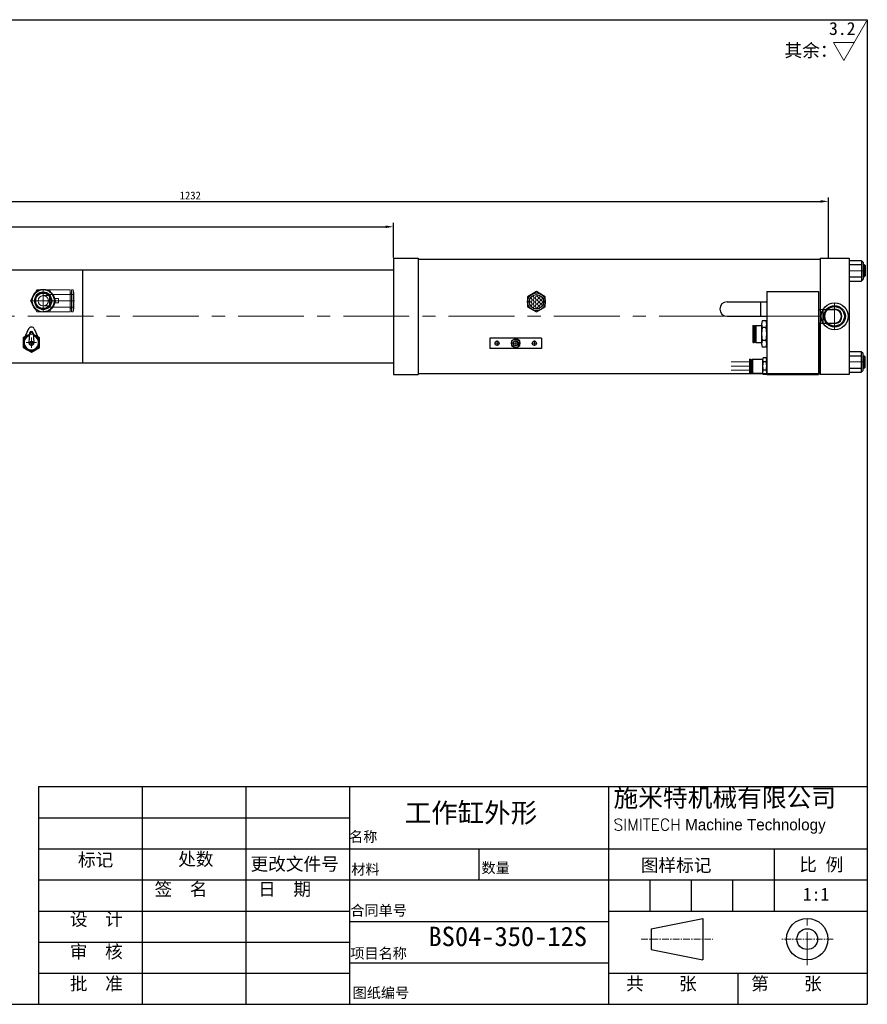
# Model space of a CAD drawing. Header units: millimetres. Extents: x 1736 to 3136, y 5259 to 6209.
# Tile 2 of 2: x 2317 to 3136, y 5259 to 6209. Entities that reach past the tile are written whole.
import ezdxf

# ---------------------------------------------------------------- set-up
doc = ezdxf.new("R2010")
doc.units = ezdxf.units.MM
doc.header["$MEASUREMENT"] = 0
doc.linetypes.add('CENTER', pattern=[50.8, 31.75, -6.35, 6.35, -6.35])
doc.layers.get('Defpoints').update_dxf_attribs({"lineweight": 25})
for name, color, linetype, lineweight in [('图层1', 7, 'Continuous', 25), ('图层2', 3, 'CENTER', 13), ('图层3', 2, 'Continuous', 13), ('图层4', 1, 'Continuous', 30), ('图层7', 4, 'Continuous', 13)]:
    doc.layers.add(name, color=color, linetype=linetype, lineweight=lineweight)
doc.dimstyles.new('ISO-25', dxfattribs={"dimscale": 2, "dimtxt": 2.5, "dimasz": 2.5, "dimexe": 1.25, "dimexo": 0.625, "dimtad": 1, "dimtxsty": 'Standard', "dimcen": 2.5, "dimadec": 0, "dimazin": 0, "dimtfac": 1, "dimtmove": 0, "dimatfit": 3, "dimfxl": 1, "dimarcsym": 0})

# ---------------------------------------------------------------- blocks, each defined once
blk = doc.blocks.new('*D3795')
at = {"layer": 'Defpoints', "color": 0}
for p in [(3098.13, 6033.54), (3098.13, 5977.63), (1866.13, 5967.63)]:
    blk.add_point(p, dxfattribs=at)
at = {"layer": '图层3', "color": 0, "lineweight": -2}
for p, q in [((1866.13, 5969.51), (1866.13, 6037.29)), ((1873.63, 6033.54), (3090.63, 6033.54)), ((3098.13, 5979.51), (3098.13, 6037.29))]:
    blk.add_line(p, q, dxfattribs=at)
at = {"layer": '图层3', "color": 0}
for points in [[(1873.63, 6034.79), (1873.63, 6032.29), (1866.13, 6033.54)], [(3090.63, 6032.29), (3090.63, 6034.79), (3098.13, 6033.54)]]:
    blk.add_solid(points, dxfattribs=at)
at = {"layer": '图层3', "color": 0, "insert": (2482.13, 6039.17), "char_height": 7.5, "attachment_point": 5}
blk.add_mtext('1232', dxfattribs=at)
blk = doc.blocks.new('*D3803')
at = {"layer": 'Defpoints', "color": 0}
for p in [(2678.13, 6009.06), (2678.13, 5977.63), (1866.13, 5967.63)]:
    blk.add_point(p, dxfattribs=at)
at = {"layer": '图层3', "color": 0, "lineweight": -2}
for p, q in [((1866.13, 5969.51), (1866.13, 6012.81)), ((1873.63, 6009.06), (2670.63, 6009.06)), ((2678.13, 5979.51), (2678.13, 6012.81))]:
    blk.add_line(p, q, dxfattribs=at)
at = {"layer": '图层3', "color": 0}
for points in [[(1873.63, 6010.31), (1873.63, 6007.81), (1866.13, 6009.06)], [(2670.63, 6007.81), (2670.63, 6010.31), (2678.13, 6009.06)]]:
    blk.add_solid(points, dxfattribs=at)
at = {"layer": '图层3', "color": 0, "insert": (2272.13, 6014.69), "char_height": 7.5, "attachment_point": 5}
blk.add_mtext('812', dxfattribs=at)

msp = doc.modelspace()

# ---------------------------------------------------------------- hatches: boundary and pattern name
at = {"layer": '图层7'}
h = msp.add_hatch(dxfattribs=at)
h.set_pattern_fill('ANGLE', color=256, scale=0.4, angle=315, style=0)
h.set_pattern_definition([(315, (3456.7897, 5985.8502), (1.975656, 1.975656), [2.032, -0.762]), (45, (3456.7897, 5985.8502), (-1.975656, 1.975656), [2.032, -0.762])])
h.paths.add_polyline_path([(2809.354, 5936.668, 1), (2823.204, 5936.668, 1)])

# ---------------------------------------------------------------- linework, layer by layer
at = {"layer": '图层1'}
for p, q in [((2678.129, 5978.63), (2678.129, 5866.63)), ((2678.129, 5978.63), (2702.129, 5978.63)), ((2702.129, 5978.63), (2702.129, 5866.63)), ((2702.129, 5977.63), (3090.129, 5977.63)), ((3090.129, 5978.63), (3118.129, 5978.63)), ((3090.129, 5978.63), (3090.129, 5867.63)), ((3090.129, 5978.63), (3090.129, 5867.63)), ((3118.129, 5978.63), (3118.129, 5866.63)), ((3118.129, 5976.63), (3130.129, 5976.63)), ((3130.129, 5976.63), (3130.129, 5956.63)), ((3130.629, 5975.63), (3130.629, 5975.63)), ((2290.129, 5967.63), (2678.129, 5967.63)), ((2378.129, 5967.63), (2378.129, 5877.63)), ((3118.129, 5972.63), (3130.129, 5972.63)), ((3131.629, 5974.63), (3131.629, 5958.63)), ((3131.629, 5972.63), (3132.629, 5972.63)), ((3132.629, 5972.63), (3133.629, 5971.63)), ((3132.629, 5972.63), (3132.629, 5960.63)), ((3133.629, 5971.63), (3133.629, 5961.63)), ((3118.129, 5960.63), (3130.129, 5960.63)), ((3118.129, 5956.63), (3130.129, 5956.63)), ((3130.629, 5957.63), (3130.629, 5957.63)), ((3131.629, 5960.63), (3132.629, 5960.63)), ((3133.629, 5961.63), (3132.629, 5960.63)), ((2816.279, 5946.483), (2807.779, 5941.576)), ((2807.779, 5941.576), (2807.779, 5931.761)), ((2824.779, 5941.576), (2816.279, 5946.483)), ((2824.779, 5931.761), (2824.779, 5941.576)), ((3038.629, 5946.63), (3038.629, 5866.63)), ((3038.629, 5946.63), (3088.629, 5946.63)), ((3088.629, 5946.63), (3088.629, 5866.63)), ((2807.779, 5931.761), (2816.279, 5926.854)), ((2816.279, 5926.854), (2824.779, 5931.761)), ((3000.319, 5936.63), (3038.629, 5936.63)), ((3032.629, 5936.63), (3032.629, 5922.63)), ((3088.629, 5929.13), (3092.629, 5929.63)), ((3092.629, 5929.63), (3092.629, 5915.63)), ((3092.629, 5929.13), (3104.129, 5929.13)), ((3000.319, 5922.63), (3038.629, 5922.63)), ((2325.983, 5910.508), (2321.438, 5900.591)), ((2331.438, 5910.508), (2335.983, 5900.591)), ((3025.429, 5913.78), (3025.129, 5913.48)), ((3025.129, 5913.48), (3025.129, 5897.78)), ((3025.429, 5913.78), (3026.329, 5913.78)), ((3025.429, 5913.78), (3025.429, 5897.48)), ((3026.329, 5913.78), (3026.629, 5913.48)), ((3026.329, 5913.78), (3026.329, 5897.48)), ((3026.629, 5913.48), (3026.629, 5897.78)), ((3026.629, 5912.63), (3027.629, 5912.63)), ((3027.929, 5913.78), (3027.629, 5913.48)), ((3027.629, 5913.48), (3027.629, 5897.78)), ((3027.929, 5913.78), (3033.629, 5913.78)), ((3027.929, 5913.78), (3027.929, 5897.48)), ((3033.629, 5915.157), (3033.629, 5896.104)), ((3038.129, 5918.332), (3034.129, 5918.332)), ((3038.129, 5911.981), (3034.129, 5911.981)), ((3038.629, 5915.157), (3038.629, 5896.104)), ((3088.629, 5916.13), (3092.629, 5915.63)), ((3090.129, 5866.63), (3090.129, 5915.943)), ((3092.629, 5916.13), (3104.129, 5916.13)), ((2322.501, 5902.911), (2320.71, 5901.877)), ((2320.71, 5901.877), (2320.71, 5892.639)), ((2326.916, 5906.398), (2326.218, 5897.453)), ((2330.505, 5906.398), (2331.203, 5897.453)), ((2336.71, 5901.877), (2334.92, 5902.911)), ((2336.71, 5892.639), (2336.71, 5901.877)), ((2821.279, 5901.668), (2771.279, 5901.668)), ((2771.279, 5901.668), (2771.279, 5891.668)), ((2821.279, 5901.668), (2821.279, 5891.668)), ((2320.71, 5892.639), (2328.71, 5888.021)), ((2328.71, 5888.021), (2336.71, 5892.639)), ((2821.279, 5891.668), (2771.279, 5891.668)), ((3025.429, 5897.48), (3025.129, 5897.78)), ((3025.429, 5897.48), (3026.329, 5897.48)), ((3026.629, 5897.78), (3026.329, 5897.48)), ((3026.629, 5898.63), (3027.629, 5898.63)), ((3027.629, 5897.78), (3027.929, 5897.48)), ((3027.929, 5897.48), (3033.629, 5897.48)), ((3038.129, 5899.28), (3034.129, 5899.28)), ((3038.129, 5892.929), (3034.129, 5892.929)), ((3022.292, 5881.43), (3021.892, 5881.03)), ((3021.892, 5881.03), (3021.892, 5868.23)), ((3022.292, 5881.43), (3022.992, 5881.43)), ((3022.292, 5881.43), (3022.292, 5867.83)), ((3022.992, 5881.43), (3023.392, 5881.03)), ((3022.992, 5881.43), (3022.992, 5867.83)), ((3023.392, 5881.03), (3023.392, 5868.23)), ((3024.792, 5881.43), (3024.392, 5881.03)), ((3024.392, 5881.03), (3024.392, 5868.23)), ((3024.792, 5881.43), (3024.792, 5867.83)), ((3024.792, 5881.43), (3034.692, 5881.43)), ((3034.629, 5880.712), (3034.629, 5868.549)), ((3038.129, 5882.713), (3035.129, 5882.713)), ((3118.129, 5888.63), (3130.129, 5888.63)), ((3118.129, 5884.63), (3130.129, 5884.63)), ((3130.129, 5868.63), (3130.129, 5888.63)), ((3130.629, 5887.63), (3130.629, 5887.63)), ((3131.629, 5870.63), (3131.629, 5886.63)), ((3131.629, 5884.63), (3132.629, 5884.63)), ((3132.629, 5872.63), (3132.629, 5884.63)), ((3133.629, 5883.63), (3132.629, 5884.63)), ((3133.629, 5873.63), (3133.629, 5883.63)), ((2290.129, 5877.63), (2678.129, 5877.63)), ((3023.392, 5880.13), (3024.392, 5880.13)), ((3038.129, 5878.672), (3035.129, 5878.672)), ((3118.129, 5872.63), (3130.129, 5872.63)), ((3131.629, 5872.63), (3132.629, 5872.63)), ((3132.629, 5872.63), (3133.629, 5873.63)), ((2678.129, 5866.63), (2702.129, 5866.63)), ((2702.129, 5867.63), (3088.629, 5867.63)), ((3022.292, 5867.83), (3021.892, 5868.23)), ((3022.292, 5867.83), (3022.992, 5867.83)), ((3023.392, 5868.23), (3022.992, 5867.83)), ((3023.392, 5869.13), (3024.392, 5869.13)), ((3024.792, 5867.83), (3024.392, 5868.23)), ((3024.792, 5867.83), (3034.692, 5867.83)), ((3038.129, 5870.589), (3035.129, 5870.589)), ((3038.129, 5866.547), (3035.129, 5866.547)), ((3038.629, 5866.63), (3088.629, 5866.63)), ((3118.129, 5866.63), (3090.129, 5866.63)), ((3118.129, 5868.63), (3130.129, 5868.63)), ((3130.629, 5869.63), (3130.629, 5869.63)), ((2435.695, 5468.841), (2435.695, 5258.841)), ((2535.695, 5468.841), (2535.695, 5258.841)), ((2635.695, 5468.841), (2635.695, 5258.841)), ((2885.695, 5468.841), (2885.695, 5258.841)), ((2335.695, 5438.841), (2635.695, 5438.841)), ((2335.695, 5408.841), (3135.695, 5408.841)), ((2760.695, 5408.841), (2760.695, 5378.841)), ((3045.695, 5408.841), (3045.695, 5348.841)), ((2335.695, 5378.841), (3135.695, 5378.841)), ((2925.695, 5378.841), (2925.695, 5348.841)), ((2965.695, 5378.841), (2965.695, 5348.841)), ((3005.695, 5378.841), (3005.695, 5348.841)), ((2335.695, 5348.841), (2635.695, 5348.841)), ((2885.695, 5348.841), (3135.695, 5348.841)), ((2927.042, 5331.722), (2977.042, 5341.722)), ((2977.042, 5341.722), (2977.042, 5301.722)), ((2635.695, 5338.841), (2885.695, 5338.841)), ((2927.042, 5331.722), (2927.042, 5311.722)), ((2335.695, 5318.841), (2635.695, 5318.841)), ((2927.042, 5311.722), (2977.042, 5301.722)), ((2635.695, 5298.841), (2885.695, 5298.841)), ((2335.695, 5288.841), (2635.695, 5288.841)), ((2885.695, 5288.841), (3135.695, 5288.841)), ((3010.695, 5288.841), (3010.695, 5258.841))]:
    msp.add_line(p, q, dxfattribs=at)
msp.add_lwpolyline([(2792.279, 5894.359), (2796.279, 5892.05), (2800.279, 5894.359), (2800.279, 5898.978), (2796.279, 5901.287), (2792.279, 5898.978)], close=True, dxfattribs=at)
for centre, radius in [((2340.129, 5937.63), 11), ((2340.129, 5937.63), 7.5), ((2816.279, 5936.668), 8.5), ((2816.279, 5936.668), 6.925), ((3104.129, 5922.63), 13), ((3104.129, 5922.63), 10.412), ((3104.129, 5922.63), 9.4), ((3104.129, 5922.63), 9.4), ((2328.71, 5906.258), 1), ((2796.279, 5896.668), 4), ((2328.71, 5897.258), 1.5), ((2778.279, 5896.668), 2), ((2796.279, 5896.668), 2.5), ((2814.279, 5896.668), 2), ((3077.671, 5321.722), 20), ((3077.671, 5321.722), 10)]:
    msp.add_circle(centre, radius, dxfattribs=at)
for centre, radius, start, end in [((3130.629, 5976.13), 0.5, 180, 270), ((3130.629, 5974.63), 1, 0, 90), ((3130.629, 5957.13), 0.5, 90, 180), ((3130.629, 5958.63), 1, 270, 0), ((3000.319, 5929.63), 7, 90, 270), ((3104.129, 5922.63), 7, 248.213211, 111.786789), ((3104.129, 5922.63), 6.5, 270, 90), ((2328.71, 5909.258), 3, 24.624318, 155.375682), ((3043.962, 5915.157), 10.333, 162.103449, 197.896551), ((3074.212, 5905.63), 40.583, 170.996825, 189.003175), ((3028.295, 5915.157), 10.333, 342.103449, 17.896551), ((2998.045, 5905.63), 40.583, 350.996825, 9.003175), ((2328.71, 5897.258), 8, 103.749113, 76.250887), ((2328.71, 5897.258), 7, 106.463989, 73.536011), ((2328.71, 5906.258), 1.8, 4.460844, 175.539156), ((2328.71, 5897.258), 2.5, 175.539156, 4.460844), ((3043.962, 5896.104), 10.333, 162.103449, 197.896551), ((3028.295, 5896.104), 10.333, 342.103449, 17.896551), ((3038.962, 5880.693), 4.333, 152.201937, 207.798063), ((3034.296, 5880.693), 4.333, 332.201937, 27.798063), ((3130.629, 5888.13), 0.5, 180, 270), ((3130.629, 5886.63), 1, 0, 90), ((3051.212, 5874.63), 16.583, 165.894646, 194.105354), ((3022.045, 5874.63), 16.583, 345.894646, 14.105354), ((3038.962, 5868.568), 4.333, 152.201937, 207.798063), ((3034.296, 5868.568), 4.333, 332.201937, 27.798063), ((3130.629, 5869.13), 0.5, 90, 180), ((3130.629, 5870.63), 1, 270, 0)]:
    msp.add_arc(centre, radius, start, end, dxfattribs=at)
at = {"layer": '图层2', "ltscale": 0.5}
for p, q in [((3118.129, 5966.63), (3133.629, 5966.63)), ((3118.129, 5878.63), (3133.629, 5878.63))]:
    msp.add_line(p, q, dxfattribs=at)
at = {"layer": '图层2'}
for p, q in [((2340.129, 5947.63), (2340.129, 5927.63)), ((2330.129, 5937.63), (2350.129, 5937.63)), ((3104.129, 5935.63), (3104.129, 5909.63)), ((3104.129, 5935.63), (3104.129, 5909.63)), ((2328.71, 5902.258), (2328.71, 5892.258)), ((2323.71, 5897.258), (2333.71, 5897.258)), ((2780.779, 5896.668), (2775.779, 5896.668)), ((2778.279, 5899.168), (2778.279, 5894.168)), ((2798.779, 5896.668), (2793.779, 5896.668)), ((2796.279, 5899.168), (2796.279, 5894.168)), ((2816.779, 5896.668), (2811.779, 5896.668)), ((2814.279, 5899.168), (2814.279, 5894.168)), ((3077.671, 5296.722), (3077.671, 5346.722))]:
    msp.add_line(p, q, dxfattribs=at)
at = {"layer": '图层2', "ltscale": 2}
msp.add_line((1817.129, 5922.63), (3091.129, 5922.63), dxfattribs=at)
at = {"layer": '图层2', "ltscale": 0.2}
for p, q in [((2917.416, 5321.722), (2986.559, 5321.722)), ((3102.671, 5321.722), (3052.671, 5321.722))]:
    msp.add_line(p, q, dxfattribs=at)
at = {"layer": '图层3'}
for p, q in [((3113.096, 6169.456), (3135.046, 6207.474)), ((3102.992, 6186.956), (3123.2, 6186.956)), ((3113.096, 6169.456), (3102.992, 6186.956))]:
    msp.add_line(p, q, dxfattribs=at)
at = {"layer": '图层4'}
for p, q in [((1735.695, 6208.841), (3135.695, 6208.841)), ((3135.695, 6208.841), (3135.695, 5258.841)), ((2335.695, 5468.841), (3135.695, 5468.841)), ((2335.695, 5468.841), (2335.695, 5258.841)), ((1735.695, 5258.841), (3135.695, 5258.841)), ((2185.695, 5258.841), (3135.695, 5258.841))]:
    msp.add_line(p, q, dxfattribs=at)
at = {"layer": '图层7'}
for p, q in [((3133.629, 5971.63), (3131.629, 5971.63)), ((3133.629, 5961.63), (3131.629, 5961.63)), ((2334.067, 5948.13), (2328.004, 5937.63)), ((2366.129, 5948.13), (2334.067, 5948.13)), ((2340.129, 5926.574), (2340.129, 5948.687)), ((2340.129, 5927.13), (2340.129, 5948.13)), ((2352.253, 5937.63), (2346.191, 5948.13)), ((2366.129, 5927.13), (2366.129, 5948.13)), ((2367.441, 5927.13), (2367.441, 5948.13)), ((2369.073, 5948.13), (2367.441, 5948.13)), ((2369.073, 5927.13), (2369.073, 5948.13)), ((2369.629, 5944.98), (2369.073, 5948.13)), ((2328.004, 5937.63), (2334.067, 5927.13)), ((2329.072, 5937.63), (2370.186, 5937.63)), ((2346.129, 5942.63), (2340.129, 5942.63)), ((2346.129, 5931.63), (2346.129, 5943.63)), ((2369.629, 5943.63), (2346.129, 5943.63)), ((2346.191, 5927.13), (2352.253, 5937.63)), ((2354.829, 5939.73), (2350.417, 5939.73)), ((2350.629, 5935.53), (2350.629, 5939.73)), ((2354.829, 5935.53), (2354.829, 5939.73)), ((2367.441, 5944.98), (2366.129, 5944.98)), ((2369.629, 5930.28), (2369.629, 5944.98)), ((2340.129, 5932.63), (2346.129, 5932.63)), ((2346.129, 5931.63), (2369.629, 5931.63)), ((2350.417, 5935.53), (2354.829, 5935.53)), ((2366.129, 5930.28), (2367.441, 5930.28)), ((2369.073, 5927.13), (2369.629, 5930.28)), ((3088.691, 5928.634), (3092.629, 5929.126)), ((2334.067, 5927.13), (2366.129, 5927.13)), ((2367.441, 5927.13), (2369.073, 5927.13)), ((3088.629, 5916.634), (3092.629, 5916.134)), ((3133.629, 5883.63), (3131.629, 5883.63)), ((3021.892, 5878.63), (3004.351, 5878.63)), ((3021.892, 5874.63), (3004.351, 5874.63)), ((3133.629, 5873.63), (3131.629, 5873.63)), ((3021.892, 5870.63), (3004.351, 5870.63))]:
    msp.add_line(p, q, dxfattribs=at)
for points in [[(2340.129, 5948.13), (2340.528, 5948.123), (2341.324, 5948.062), (2342.114, 5947.941), (2342.505, 5947.858), (2342.892, 5947.76), (2343.654, 5947.521), (2344.395, 5947.224), (2345.112, 5946.872), (2345.8, 5946.467), (2346.455, 5946.01), (2346.77, 5945.764), (2347.074, 5945.505), (2347.417, 5945.189), (2347.512, 5945.096), (2347.606, 5945.002), (2347.653, 5944.955), (2347.699, 5944.907), (2347.79, 5944.81), (2347.881, 5944.712), (2347.97, 5944.614), (2348.058, 5944.514), (2348.145, 5944.412), (2348.187, 5944.361), (2348.23, 5944.31), (2348.314, 5944.207), (2348.397, 5944.103), (2348.478, 5943.997), (2348.558, 5943.891), (2348.637, 5943.784), (2348.676, 5943.73), (2348.714, 5943.675), (2348.79, 5943.566), (2348.865, 5943.456), (2348.938, 5943.344), (2349.01, 5943.232), (2349.08, 5943.119), (2349.115, 5943.062), (2349.149, 5943.005), (2349.216, 5942.89), (2349.282, 5942.775), (2349.347, 5942.658), (2349.41, 5942.541), (2349.471, 5942.423), (2349.501, 5942.364), (2349.531, 5942.304), (2349.59, 5942.184), (2349.647, 5942.064), (2349.675, 5942.004), (2349.702, 5941.943), (2349.756, 5941.821), (2349.808, 5941.699), (2349.834, 5941.637), (2349.859, 5941.576), (2349.909, 5941.452), (2349.956, 5941.328), (2350.002, 5941.203), (2350.047, 5941.077), (2350.09, 5940.951), (2350.111, 5940.888), (2350.131, 5940.825), (2350.171, 5940.698), (2350.209, 5940.57), (2350.245, 5940.442), (2350.28, 5940.314), (2350.313, 5940.185), (2350.329, 5940.12), (2350.345, 5940.055), (2350.375, 5939.926), (2350.403, 5939.796), (2350.417, 5939.73)], [(2340.129, 5942.63), (2340.201, 5942.63), (2340.347, 5942.626), (2340.492, 5942.617), (2340.565, 5942.611), (2340.637, 5942.604), (2340.781, 5942.588), (2340.925, 5942.567), (2341.069, 5942.541), (2341.211, 5942.512), (2341.352, 5942.478), (2341.423, 5942.46), (2341.493, 5942.441), (2341.632, 5942.399), (2341.77, 5942.353), (2341.907, 5942.303), (2342.042, 5942.25), (2342.176, 5942.192), (2342.242, 5942.162), (2342.308, 5942.131), (2342.438, 5942.065), (2342.566, 5941.996), (2342.629, 5941.96), (2342.691, 5941.924), (2342.815, 5941.847), (2342.937, 5941.767), (2342.997, 5941.726), (2343.056, 5941.684), (2343.173, 5941.597), (2343.287, 5941.507), (2343.398, 5941.413), (2343.507, 5941.317), (2343.613, 5941.217), (2343.664, 5941.166), (2343.715, 5941.114), (2343.815, 5941.008), (2343.912, 5940.9), (2344.005, 5940.788), (2344.096, 5940.674), (2344.182, 5940.558), (2344.225, 5940.498), (2344.266, 5940.438), (2344.346, 5940.317), (2344.422, 5940.193), (2344.495, 5940.067), (2344.564, 5939.939), (2344.629, 5939.809), (2344.66, 5939.743), (2344.691, 5939.677), (2344.748, 5939.544), (2344.802, 5939.409), (2344.852, 5939.272), (2344.897, 5939.134), (2344.939, 5938.995), (2344.958, 5938.924), (2344.977, 5938.854), (2345.01, 5938.713), (2345.04, 5938.57), (2345.065, 5938.427), (2345.086, 5938.283), (2345.103, 5938.139), (2345.11, 5938.066), (2345.116, 5937.994), (2345.124, 5937.848), (2345.128, 5937.703), (2345.129, 5937.63), (2345.128, 5937.558), (2345.124, 5937.412), (2345.116, 5937.267), (2345.11, 5937.195), (2345.103, 5937.122), (2345.086, 5936.978), (2345.065, 5936.834), (2345.04, 5936.691), (2345.01, 5936.548), (2344.977, 5936.407), (2344.958, 5936.336), (2344.939, 5936.266), (2344.897, 5936.127), (2344.852, 5935.989), (2344.802, 5935.852), (2344.748, 5935.717), (2344.691, 5935.583), (2344.66, 5935.517), (2344.629, 5935.452), (2344.564, 5935.322), (2344.495, 5935.194), (2344.422, 5935.068), (2344.346, 5934.944), (2344.266, 5934.822), (2344.225, 5934.762), (2344.182, 5934.703), (2344.096, 5934.587), (2344.005, 5934.472), (2343.912, 5934.361), (2343.815, 5934.252), (2343.715, 5934.147), (2343.664, 5934.095), (2343.613, 5934.044), (2343.507, 5933.944), (2343.398, 5933.847), (2343.287, 5933.754), (2343.173, 5933.664), (2343.056, 5933.577), (2342.997, 5933.535), (2342.937, 5933.493), (2342.815, 5933.413), (2342.691, 5933.337), (2342.629, 5933.3), (2342.566, 5933.264), (2342.438, 5933.195), (2342.308, 5933.13), (2342.242, 5933.099), (2342.176, 5933.069), (2342.042, 5933.011), (2341.907, 5932.957), (2341.77, 5932.908), (2341.632, 5932.862), (2341.493, 5932.82), (2341.423, 5932.801), (2341.352, 5932.782), (2341.211, 5932.749), (2341.069, 5932.719), (2340.925, 5932.694), (2340.781, 5932.673), (2340.637, 5932.656), (2340.565, 5932.649), (2340.492, 5932.644), (2340.347, 5932.635), (2340.201, 5932.631), (2340.129, 5932.63)], [(2350.417, 5935.53), (2350.403, 5935.465), (2350.375, 5935.335), (2350.345, 5935.205), (2350.329, 5935.141), (2350.313, 5935.076), (2350.28, 5934.947), (2350.245, 5934.819), (2350.209, 5934.691), (2350.171, 5934.563), (2350.131, 5934.436), (2350.111, 5934.373), (2350.09, 5934.309), (2350.047, 5934.183), (2350.002, 5934.058), (2349.956, 5933.933), (2349.909, 5933.809), (2349.859, 5933.685), (2349.834, 5933.623), (2349.808, 5933.562), (2349.756, 5933.439), (2349.702, 5933.318), (2349.675, 5933.257), (2349.647, 5933.197), (2349.59, 5933.076), (2349.531, 5932.957), (2349.501, 5932.897), (2349.471, 5932.838), (2349.41, 5932.72), (2349.347, 5932.603), (2349.282, 5932.486), (2349.216, 5932.37), (2349.149, 5932.256), (2349.115, 5932.199), (2349.08, 5932.142), (2349.01, 5932.029), (2348.938, 5931.916), (2348.865, 5931.805), (2348.79, 5931.695), (2348.714, 5931.586), (2348.676, 5931.531), (2348.637, 5931.477), (2348.558, 5931.37), (2348.478, 5931.263), (2348.397, 5931.158), (2348.314, 5931.054), (2348.23, 5930.95), (2348.187, 5930.899), (2348.145, 5930.848), (2348.058, 5930.747), (2347.97, 5930.647), (2347.881, 5930.548), (2347.79, 5930.451), (2347.699, 5930.354), (2347.653, 5930.306), (2347.606, 5930.259), (2347.512, 5930.164), (2347.417, 5930.071), (2347.074, 5929.756), (2346.77, 5929.497), (2346.455, 5929.25), (2345.8, 5928.794), (2345.112, 5928.388), (2344.395, 5928.036), (2343.654, 5927.74), (2342.892, 5927.5), (2342.505, 5927.403), (2342.114, 5927.32), (2341.324, 5927.199), (2340.528, 5927.138), (2340.129, 5927.13)]]:
    msp.add_lwpolyline(points, dxfattribs=at)
for radius in [8.506, 8.159, 7.275]:
    msp.add_circle((2340.129, 5937.63), radius, dxfattribs=at)
for centre, radius, start, end in [((2340.129, 5937.63), 10.5, 90, 270), ((2340.129, 5937.63), 8.302, 270, 180), ((2340.129, 5937.63), 7.475, 75, 15), ((2340.129, 5937.63), 5, 90, 270), ((2340.129, 5937.63), 10.5, 348.463041, 11.536959), ((3104.129, 5922.63), 10.4, 90, 0), ((2796.279, 5896.668), 2.1, 180, 90)]:
    msp.add_arc(centre, radius, start, end, dxfattribs=at)

# ---------------------------------------------------------------- texts
at = {"layer": '图层3'}
msp.add_text('3.2', height=12.5, dxfattribs=at).set_placement((3098.714, 6194.098))
at = {"layer": '图层3', "attachment_point": 1}
for s, insert, char_height, width in [('{\\f宋体|b0|i0|c134|p54;其余：}', (3055.785, 6185.418), 12.5, 1.243449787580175e-13), ('{\\fLiSu|b0|i0|c134|p49;施米特机械有限公司\\P\\Ftxt.shx|c0;\\H0.6286x;SIMITECH\\fLiSu|b0|i0|c134|p49; Machine Technology}', (2890.661, 5466.86), 17.5, 259.9168), ('{\\f宋体|b0|i0|c134|p54;BS04-350-12S}', (2712.05, 5333.722), 18.75, 136.63704)]:
    msp.add_mtext(s, dxfattribs=dict(at, insert=insert, char_height=char_height, width=width))
for s, insert, char_height in [('{\\f隶书|b0|i0|c134|p49;\\C2;工作缸外形}', (2689.096, 5453.003), 18.75), ('{\\f宋体|b0|i0|c134|p54;名称}', (2635.424, 5425.543), 10), ('{\\f宋体|b0|i0|c134|p54;标记}', (2373.672, 5404.505), 12.5), ('{\\f宋体|b0|i0|c134|p54;处数}', (2470.428, 5405.151), 12.5), ('{\\f宋体|b0|i0|c134|p54;更改文件号}', (2540.274, 5400.481), 12.5), ('{\\fSimSun|b0|i0|c134|p54;数量}', (2763.239, 5395.49), 10), ('{\\f宋体|b0|i0|c134|p54;图样标记}', (2916.993, 5399.291), 12.5), ('{\\f宋体|b0|i0|c134|p54;比 例}', (3069.967, 5399.865), 12.5), ('{\\f宋体|b0|i0|c134|p54;材料}', (2637.536, 5394.084), 10), ('{\\f宋体|b0|i0|c134|p54;签  名}', (2447.601, 5376.153), 12.5), ('{\\f宋体|b0|i0|c134|p54;日  期}', (2547.601, 5376.292), 12.5), ('{\\f宋体|b0|i0|c134|p54;1:1}', (3073.468, 5371.261), 12.5), ('{\\f宋体|b0|i0|c134|p54;设  计}', (2365.848, 5347.205), 12.5), ('{\\fSimSun|b0|i0|c134|p54;合同单号}', (2636.624, 5354.467), 10), ('{\\f宋体|b0|i0|c134|p54;审  核}', (2365.848, 5315.883), 12.5), ('{\\fSimSun|b0|i0|c134|p54;项目名称}', (2636.624, 5313.081), 10), ('{\\fSimSun|b0|i0|c134|p54;批  准}', (2365.848, 5285.027), 12.5), ('{\\f宋体|b0|i0|c134|p54;共    张}', (2902.821, 5285.036), 12.5), ('{\\f宋体|b0|i0|c134|p54;第    张}', (3023.512, 5285.036), 12.5), ('{\\fSimSun|b0|i0|c134|p54;图纸编号}', (2638.832, 5274.917), 10)]:
    msp.add_mtext(s, dxfattribs=dict(at, insert=insert, char_height=char_height))

# ---------------------------------------------------------------- dimensions: what is measured, and where the dimension line sits
at = {"layer": '图层3'}
for base, p2, override, picture, middle in [((3098.129, 6033.542), (3098.129, 5977.63), {"dimscale": 3, "dimpost": ''}, '*D3795', (2482.129, 6039.167)), ((2678.129, 6009.063), (2678.129, 5977.63), {"dimscale": 3}, '*D3803', (2272.129, 6014.688))]:
    dim = msp.add_linear_dim(base=base, p1=(1866.129, 5967.63), p2=p2, dimstyle='ISO-25', override=override, dxfattribs=at)
    dim.commit()
    dim.dimension.update_dxf_attribs({"geometry": picture, "text_midpoint": middle})

doc.saveas('drawing.dxf')
